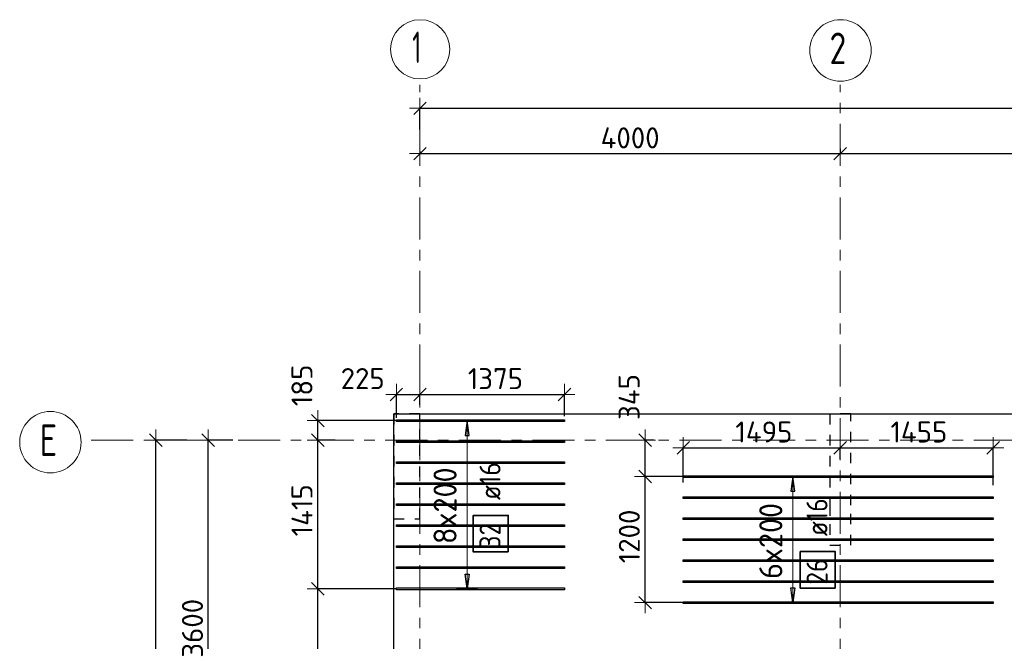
# Model space of a CAD drawing. Header units: metres. Extents: x -38 to 107, y -15 to 21.
# Tile 11 of 167: x -3.31 to 6.06, y 14.49 to 20.4. Entities that reach past the tile are written whole.
import ezdxf

# ---------------------------------------------------------------- set-up
doc = ezdxf.new("R2010")
doc.units = ezdxf.units.M
doc.header["$PDMODE"] = 65
for name, pattern in [('______11', [0.5, 0.4, -0.05, 0, -0.05]), ('______2', [0.0405, 0.03, -0.0105]), ('______5', [1.1, 0.8, -0.1, 0.1, -0.1])]:
    doc.linetypes.add(name, pattern=pattern)
for name, color, linetype, lineweight in [('XR$2$Осевая линия (1)', 7, '______5', 13), ('XR$2$Размерная линия (1)', 7, 'Continuous', 13), ('XR$4$Перекрытие (1)', 7, 'Continuous', 35), ('XR$4$Размерная линия (1)', 7, 'Continuous', 13)]:
    doc.layers.add(name, color=color, linetype=linetype, lineweight=lineweight)
doc.layers.add('XR$4$Арм.стержн.Доп. Арм верхн.зоны Х', color=7, linetype='Continuous', lineweight=35, true_color=0x8c8cff)
doc.layers.add('XR$6$Стена_ бетон несущ.', color=7, linetype='Continuous', lineweight=70, true_color=0xb4b496)
doc.styles.add('ISOCPEUR', font='txt')
doc.dimstyles.new('DIMSTYLE_2', dxfattribs={"dimtxt": 0.2, "dimasz": 0.2, "dimexe": 0, "dimexo": 0, "dimgap": 0.1, "dimtad": 2, "dimdec": 0, "dimlfac": 1000, "dimrnd": 5, "dimzin": 12, "dimdsep": 46, "dimtxsty": 'ISOCPEUR', "dimblk1": 'ALL_ML_STRICH', "dimblk2": 'ALL_ML_STRICH', "dimsah": 1, "dimcen": 0, "dimclrd": 7, "dimclre": 256, "dimclrt": 7, "dimadec": 0, "dimazin": 0, "dimtfac": 1, "dimtdec": 0, "dimtix": 1, "dimtmove": 2, "dimatfit": 3, "dimfxl": 0, "dimtzin": 0, "dimlwd": 0, "dimlwe": -3, "dimarcsym": 0})
doc.dimstyles.new('DIMSTYLE_3', dxfattribs={"dimtxt": 0.2, "dimasz": 0.2, "dimexe": 0, "dimexo": 0, "dimgap": 0.1, "dimtad": 2, "dimdec": 0, "dimlfac": 1000, "dimrnd": 5, "dimzin": 12, "dimdsep": 46, "dimtxsty": 'ISOCPEUR', "dimblk1": 'ALL_ML_STRICH', "dimblk2": 'ALL_ML_STRICH', "dimsah": 1, "dimcen": 0, "dimclrd": 7, "dimclre": 256, "dimclrt": 7, "dimadec": 0, "dimazin": 0, "dimtfac": 1, "dimtdec": 0, "dimtix": 1, "dimtmove": 2, "dimatfit": 3, "dimfxl": 0, "dimtzin": 0, "dimlwd": 0, "dimlwe": -3, "dimarcsym": 0})
doc.dimstyles.new('DIMSTYLE_33', dxfattribs={"dimtxt": 0.2, "dimasz": 0.2, "dimexe": 0, "dimexo": 0, "dimgap": 0.1, "dimtad": 2, "dimdec": 0, "dimlfac": 1000, "dimrnd": 5, "dimzin": 12, "dimdsep": 46, "dimtxsty": 'ISOCPEUR', "dimblk1": 'ALL_ML_STRICH', "dimblk2": 'ALL_ML_STRICH', "dimsah": 1, "dimcen": 0, "dimclrd": 7, "dimclre": 256, "dimclrt": 7, "dimadec": 0, "dimazin": 0, "dimtfac": 1, "dimtdec": 0, "dimtix": 1, "dimtmove": 2, "dimatfit": 3, "dimfxl": 0, "dimtvp": 1.2, "dimtzin": 0, "dimlwd": 0, "dimlwe": -3, "dimarcsym": 0})

# ---------------------------------------------------------------- blocks, each defined once
blk = doc.blocks.new('ALL_ML_STRICH')
at = {"color": 0, "linetype": 'ByBlock', "lineweight": -2}
for p, q in [((0, -0.5), (0, 0.5)), ((-1, 0), (0.5, 0)), ((-0.3, -0.3), (0.3, 0.3))]:
    blk.add_line(p, q, dxfattribs=at)
blk = doc.blocks.new('*D5')
at = {"layer": 'DEFPOINTS', "color": 7, "linetype": 'Continuous', "lineweight": 13, "transparency": 33554687}
for p in [(-1.6986, 16.4), (-2.2938, 0), (-2.0153, 0)]:
    blk.add_point(p, dxfattribs=at)
at = {"layer": 'XR$2$Размерная линия (1)', "color": 9, "linetype": 'Continuous', "lineweight": -2, "true_color": 0xc7c7c7, "transparency": 33554687}
for p, q in [((-1.7186, 16.4), (-2.0153, 16.4)), ((-2.2738, 0), (-2.0153, 0))]:
    blk.add_line(p, q, dxfattribs=at)
at = {"layer": 'XR$2$Размерная линия (1)', "color": 7, "linetype": 'Continuous', "lineweight": -2, "transparency": 33554687}
blk.add_line((-2.0153, 0), (-2.0153, 16.4), dxfattribs=at)
at = {"layer": 'XR$2$Размерная линия (1)', "color": 7, "linetype": 'Continuous', "lineweight": 13, "transparency": 33554687, "xscale": 0.2, "yscale": 0.2, "zscale": 0.2}
for p, rotation in [((-2.0153, 16.4), 90), ((-2.0153, 0), 270)]:
    blk.add_blockref('ALL_ML_STRICH', p, dxfattribs=dict(at, rotation=rotation))
at = {"layer": 'XR$2$Размерная линия (1)', "color": 7, "linetype": 'Continuous', "lineweight": 13, "transparency": 33554687, "insert": (-2.1653, 8.22), "char_height": 0.2, "width": 1, "attachment_point": 5, "rotation": 90, "style": 'ISOCPEUR'}
blk.add_mtext('\\A1;{16400}', dxfattribs=at)
blk = doc.blocks.new('*D10')
at = {"layer": 'DEFPOINTS', "color": 7, "linetype": 'Continuous', "lineweight": 13, "transparency": 33554687}
for p in [(-1.2605, 16.4), (-1.5153, 12.8), (-1.3472, 12.8)]:
    blk.add_point(p, dxfattribs=at)
at = {"layer": 'XR$2$Размерная линия (1)', "color": 9, "linetype": 'Continuous', "lineweight": -2, "true_color": 0xc7c7c7, "transparency": 33554687}
for p, q in [((-1.2805, 16.4), (-1.5153, 16.4)), ((-1.3672, 12.8), (-1.5153, 12.8))]:
    blk.add_line(p, q, dxfattribs=at)
at = {"layer": 'XR$2$Размерная линия (1)', "color": 7, "linetype": 'Continuous', "lineweight": -2, "transparency": 33554687}
blk.add_line((-1.5153, 12.8), (-1.5153, 16.4), dxfattribs=at)
at = {"layer": 'XR$2$Размерная линия (1)', "color": 7, "linetype": 'Continuous', "lineweight": 13, "transparency": 33554687, "xscale": 0.2, "yscale": 0.2, "zscale": 0.2}
for p, rotation in [((-1.5153, 16.4), 90), ((-1.5153, 12.8), 270)]:
    blk.add_blockref('ALL_ML_STRICH', p, dxfattribs=dict(at, rotation=rotation))
at = {"layer": 'XR$2$Размерная линия (1)', "color": 7, "linetype": 'Continuous', "lineweight": 13, "transparency": 33554687, "insert": (-1.6653, 14.61), "char_height": 0.2, "width": 0.8, "attachment_point": 5, "rotation": 90, "style": 'ISOCPEUR'}
blk.add_mtext('\\A1;{3600}', dxfattribs=at)
blk = doc.blocks.new('*D11')
at = {"layer": 'DEFPOINTS', "color": 7, "linetype": 'Continuous', "lineweight": 13, "transparency": 33554687}
for p in [(0.5, 19.5574), (0.5, 19.3768), (61.6, 17.1197)]:
    blk.add_point(p, dxfattribs=at)
at = {"layer": 'XR$2$Размерная линия (1)', "color": 9, "linetype": 'Continuous', "lineweight": -2, "true_color": 0xc7c7c7, "transparency": 33554687}
for p, q in [((0.5, 19.3568), (0.5, 19.5574)), ((61.6, 17.1397), (61.6, 19.5574))]:
    blk.add_line(p, q, dxfattribs=at)
at = {"layer": 'XR$2$Размерная линия (1)', "color": 7, "linetype": 'Continuous', "lineweight": -2, "transparency": 33554687}
blk.add_line((0.5, 19.5574), (61.6, 19.5574), dxfattribs=at)
at = {"layer": 'XR$2$Размерная линия (1)', "color": 7, "linetype": 'Continuous', "lineweight": 13, "transparency": 33554687, "xscale": 0.2, "yscale": 0.2, "zscale": 0.2, "rotation": 180}
blk.add_blockref('ALL_ML_STRICH', (0.5, 19.5574), dxfattribs=at)
at = {"layer": 'XR$2$Размерная линия (1)', "color": 7, "linetype": 'Continuous', "lineweight": 13, "transparency": 33554687, "xscale": 0.2, "yscale": 0.2, "zscale": 0.2}
blk.add_blockref('ALL_ML_STRICH', (61.6, 19.5574), dxfattribs=at)
at = {"layer": 'XR$2$Размерная линия (1)', "color": 7, "linetype": 'Continuous', "lineweight": 13, "transparency": 33554687, "insert": (31.1, 19.7074), "char_height": 0.2, "width": 1, "attachment_point": 5, "style": 'ISOCPEUR'}
blk.add_mtext('\\A1;{61100}', dxfattribs=at)
blk = doc.blocks.new('*D26')
at = {"layer": 'DEFPOINTS', "color": 7, "linetype": 'Continuous', "lineweight": 13, "transparency": 33554687}
for p in [(0.5, 19.1695), (0.5, 19.1261), (4.5, 19.1912)]:
    blk.add_point(p, dxfattribs=at)
at = {"layer": 'XR$2$Размерная линия (1)', "color": 9, "linetype": 'Continuous', "lineweight": -2, "true_color": 0xc7c7c7, "transparency": 33554687}
for p, q in [((0.5, 19.1495), (0.5, 19.1261)), ((4.5, 19.1712), (4.5, 19.1261))]:
    blk.add_line(p, q, dxfattribs=at)
at = {"layer": 'XR$2$Размерная линия (1)', "color": 7, "linetype": 'Continuous', "lineweight": -2, "transparency": 33554687}
blk.add_line((0.5, 19.1261), (4.5, 19.1261), dxfattribs=at)
at = {"layer": 'XR$2$Размерная линия (1)', "color": 7, "linetype": 'Continuous', "lineweight": 13, "transparency": 33554687, "xscale": 0.2, "yscale": 0.2, "zscale": 0.2, "rotation": 180}
blk.add_blockref('ALL_ML_STRICH', (0.5, 19.1261), dxfattribs=at)
at = {"layer": 'XR$2$Размерная линия (1)', "color": 7, "linetype": 'Continuous', "lineweight": 13, "transparency": 33554687, "xscale": 0.2, "yscale": 0.2, "zscale": 0.2}
blk.add_blockref('ALL_ML_STRICH', (4.5, 19.1261), dxfattribs=at)
at = {"layer": 'XR$2$Размерная линия (1)', "color": 7, "linetype": 'Continuous', "lineweight": 13, "transparency": 33554687, "insert": (2.5, 19.2761), "char_height": 0.2, "width": 0.8, "attachment_point": 5, "style": 'ISOCPEUR'}
blk.add_mtext('\\A1;{4000}', dxfattribs=at)
blk = doc.blocks.new('*D27')
at = {"layer": 'DEFPOINTS', "color": 7, "linetype": 'Continuous', "lineweight": 13, "transparency": 33554687}
for p in [(4.5, 19.1912), (4.5, 19.1261), (9.15, 19.1262)]:
    blk.add_point(p, dxfattribs=at)
at = {"layer": 'XR$2$Размерная линия (1)', "color": 9, "linetype": 'Continuous', "lineweight": -2, "true_color": 0xc7c7c7, "transparency": 33554687}
for p, q in [((4.5, 19.1712), (4.5, 19.1261)), ((9.15, 19.1261), (9.15, 19.1261))]:
    blk.add_line(p, q, dxfattribs=at)
at = {"layer": 'XR$2$Размерная линия (1)', "color": 7, "linetype": 'Continuous', "lineweight": -2, "transparency": 33554687}
blk.add_line((4.5, 19.1261), (9.15, 19.1261), dxfattribs=at)
at = {"layer": 'XR$2$Размерная линия (1)', "color": 7, "linetype": 'Continuous', "lineweight": 13, "transparency": 33554687, "xscale": 0.2, "yscale": 0.2, "zscale": 0.2, "rotation": 180}
blk.add_blockref('ALL_ML_STRICH', (4.5, 19.1261), dxfattribs=at)
at = {"layer": 'XR$2$Размерная линия (1)', "color": 7, "linetype": 'Continuous', "lineweight": 13, "transparency": 33554687, "xscale": 0.2, "yscale": 0.2, "zscale": 0.2}
blk.add_blockref('ALL_ML_STRICH', (9.15, 19.1261), dxfattribs=at)
at = {"layer": 'XR$2$Размерная линия (1)', "color": 7, "linetype": 'Continuous', "lineweight": 13, "transparency": 33554687, "insert": (6.825, 19.2761), "char_height": 0.2, "width": 0.8, "attachment_point": 5, "style": 'ISOCPEUR'}
blk.add_mtext('\\A1;{4650}', dxfattribs=at)
blk = doc.blocks.new('*D358')
at = {"layer": 'DEFPOINTS', "color": 7, "linetype": 'Continuous', "lineweight": 13, "transparency": 33554687}
for p in [(3.1413, 16.054), (2.6425, 14.854), (3.0737, 14.854)]:
    blk.add_point(p, dxfattribs=at)
at = {"layer": 'XR$4$Размерная линия (1)', "color": 9, "linetype": 'Continuous', "lineweight": -2, "true_color": 0xc7c7c7, "transparency": 33554687}
for p, q in [((3.1213, 16.054), (2.6425, 16.054)), ((3.0537, 14.854), (2.6425, 14.854))]:
    blk.add_line(p, q, dxfattribs=at)
at = {"layer": 'XR$4$Размерная линия (1)', "color": 7, "linetype": 'Continuous', "lineweight": -2, "transparency": 33554687}
blk.add_line((2.6425, 14.854), (2.6425, 16.054), dxfattribs=at)
at = {"layer": 'XR$4$Размерная линия (1)', "color": 7, "linetype": 'Continuous', "lineweight": 13, "transparency": 33554687, "xscale": 0.2, "yscale": 0.2, "zscale": 0.2}
for p, rotation in [((2.6425, 16.054), 90), ((2.6425, 14.854), 270)]:
    blk.add_blockref('ALL_ML_STRICH', p, dxfattribs=dict(at, rotation=rotation))
at = {"layer": 'XR$4$Размерная линия (1)', "color": 7, "linetype": 'Continuous', "lineweight": 13, "transparency": 33554687, "insert": (2.4925, 15.484), "char_height": 0.2, "width": 0.8, "attachment_point": 5, "rotation": 90, "style": 'ISOCPEUR'}
blk.add_mtext('\\A1;{1200}', dxfattribs=at)
blk = doc.blocks.new('*D359')
at = {"layer": 'DEFPOINTS', "color": 7, "linetype": 'Continuous', "lineweight": 13, "transparency": 33554687}
for p in [(2.7449, 16.4), (2.6425, 16.054), (3.1413, 16.054)]:
    blk.add_point(p, dxfattribs=at)
at = {"layer": 'XR$4$Размерная линия (1)', "color": 9, "linetype": 'Continuous', "lineweight": -2, "true_color": 0xc7c7c7, "transparency": 33554687}
for p, q in [((2.7249, 16.4), (2.6425, 16.4)), ((3.1213, 16.054), (2.6425, 16.054))]:
    blk.add_line(p, q, dxfattribs=at)
at = {"layer": 'XR$4$Размерная линия (1)', "color": 7, "linetype": 'Continuous', "lineweight": -2, "transparency": 33554687}
blk.add_line((2.6425, 16.054), (2.6425, 16.4), dxfattribs=at)
at = {"layer": 'XR$4$Размерная линия (1)', "color": 7, "linetype": 'Continuous', "lineweight": 13, "transparency": 33554687, "xscale": 0.2, "yscale": 0.2, "zscale": 0.2}
for p, rotation in [((2.6425, 16.4), 90), ((2.6425, 16.054), 270)]:
    blk.add_blockref('ALL_ML_STRICH', p, dxfattribs=dict(at, rotation=rotation))
at = {"layer": 'XR$4$Размерная линия (1)', "color": 7, "linetype": 'Continuous', "lineweight": 13, "transparency": 33554687, "insert": (2.4902, 16.8106), "char_height": 0.2, "width": 0.6, "attachment_point": 5, "rotation": 90, "style": 'ISOCPEUR'}
blk.add_mtext('\\A1;{345}', dxfattribs=at)
blk = doc.blocks.new('*D360')
at = {"layer": 'DEFPOINTS', "color": 7, "linetype": 'Continuous', "lineweight": 13, "transparency": 33554687}
for p in [(3.0064, 16.3278), (4.5, 16.1982), (3.0064, 15.9781)]:
    blk.add_point(p, dxfattribs=at)
at = {"layer": 'XR$4$Размерная линия (1)', "color": 9, "linetype": 'Continuous', "lineweight": -2, "true_color": 0xc7c7c7, "transparency": 33554687}
for p, q in [((3.0064, 15.9981), (3.0064, 16.3278)), ((4.5, 16.2182), (4.5, 16.3278))]:
    blk.add_line(p, q, dxfattribs=at)
at = {"layer": 'XR$4$Размерная линия (1)', "color": 7, "linetype": 'Continuous', "lineweight": -2, "transparency": 33554687}
blk.add_line((3.0064, 16.3278), (4.5, 16.3278), dxfattribs=at)
at = {"layer": 'XR$4$Размерная линия (1)', "color": 7, "linetype": 'Continuous', "lineweight": 13, "transparency": 33554687, "xscale": 0.2, "yscale": 0.2, "zscale": 0.2, "rotation": 180}
blk.add_blockref('ALL_ML_STRICH', (3.0064, 16.3278), dxfattribs=at)
at = {"layer": 'XR$4$Размерная линия (1)', "color": 7, "linetype": 'Continuous', "lineweight": 13, "transparency": 33554687, "xscale": 0.2, "yscale": 0.2, "zscale": 0.2}
blk.add_blockref('ALL_ML_STRICH', (4.5, 16.3278), dxfattribs=at)
at = {"layer": 'XR$4$Размерная линия (1)', "color": 7, "linetype": 'Continuous', "lineweight": 13, "transparency": 33554687, "insert": (3.7732, 16.4778), "char_height": 0.2, "width": 0.8, "attachment_point": 5, "style": 'ISOCPEUR'}
blk.add_mtext('\\A1;{1495}', dxfattribs=at)
blk = doc.blocks.new('*D361')
at = {"layer": 'DEFPOINTS', "color": 7, "linetype": 'Continuous', "lineweight": 13, "transparency": 33554687}
for p in [(4.5, 16.3278), (4.5, 16.1982), (5.9564, 15.953)]:
    blk.add_point(p, dxfattribs=at)
at = {"layer": 'XR$4$Размерная линия (1)', "color": 9, "linetype": 'Continuous', "lineweight": -2, "true_color": 0xc7c7c7, "transparency": 33554687}
for p, q in [((4.5, 16.2182), (4.5, 16.3278)), ((5.9564, 15.973), (5.9564, 16.3278))]:
    blk.add_line(p, q, dxfattribs=at)
at = {"layer": 'XR$4$Размерная линия (1)', "color": 7, "linetype": 'Continuous', "lineweight": -2, "transparency": 33554687}
blk.add_line((4.5, 16.3278), (5.9564, 16.3278), dxfattribs=at)
at = {"layer": 'XR$4$Размерная линия (1)', "color": 7, "linetype": 'Continuous', "lineweight": 13, "transparency": 33554687, "xscale": 0.2, "yscale": 0.2, "zscale": 0.2, "rotation": 180}
blk.add_blockref('ALL_ML_STRICH', (4.5, 16.3278), dxfattribs=at)
at = {"layer": 'XR$4$Размерная линия (1)', "color": 7, "linetype": 'Continuous', "lineweight": 13, "transparency": 33554687, "xscale": 0.2, "yscale": 0.2, "zscale": 0.2}
blk.add_blockref('ALL_ML_STRICH', (5.9564, 16.3278), dxfattribs=at)
at = {"layer": 'XR$4$Размерная линия (1)', "color": 7, "linetype": 'Continuous', "lineweight": 13, "transparency": 33554687, "insert": (5.2482, 16.4778), "char_height": 0.2, "width": 0.8, "attachment_point": 5, "style": 'ISOCPEUR'}
blk.add_mtext('\\A1;{1455}', dxfattribs=at)
blk = doc.blocks.new('*D423')
at = {"layer": 'DEFPOINTS', "color": 7, "linetype": 'Continuous', "lineweight": 13, "transparency": 33554687}
for p in [(0.275, 16.8353), (0.5, 16.7159), (0.275, 16.5932)]:
    blk.add_point(p, dxfattribs=at)
at = {"layer": 'XR$4$Размерная линия (1)', "color": 9, "linetype": 'Continuous', "lineweight": -2, "true_color": 0xc7c7c7, "transparency": 33554687}
for p, q in [((0.275, 16.6132), (0.275, 16.8353)), ((0.5, 16.7359), (0.5, 16.8353))]:
    blk.add_line(p, q, dxfattribs=at)
at = {"layer": 'XR$4$Размерная линия (1)', "color": 7, "linetype": 'Continuous', "lineweight": -2, "transparency": 33554687}
blk.add_line((0.275, 16.8353), (0.5, 16.8353), dxfattribs=at)
at = {"layer": 'XR$4$Размерная линия (1)', "color": 7, "linetype": 'Continuous', "lineweight": 13, "transparency": 33554687, "xscale": 0.2, "yscale": 0.2, "zscale": 0.2, "rotation": 180}
blk.add_blockref('ALL_ML_STRICH', (0.275, 16.8353), dxfattribs=at)
at = {"layer": 'XR$4$Размерная линия (1)', "color": 7, "linetype": 'Continuous', "lineweight": 13, "transparency": 33554687, "xscale": 0.2, "yscale": 0.2, "zscale": 0.2}
blk.add_blockref('ALL_ML_STRICH', (0.5, 16.8353), dxfattribs=at)
at = {"layer": 'XR$4$Размерная линия (1)', "color": 7, "linetype": 'Continuous', "lineweight": 13, "transparency": 33554687, "insert": (-0.0454, 16.9859), "char_height": 0.2, "width": 0.6, "attachment_point": 5, "style": 'ISOCPEUR'}
blk.add_mtext('\\A1;{225}', dxfattribs=at)
blk = doc.blocks.new('*D424')
at = {"layer": 'DEFPOINTS', "color": 7, "linetype": 'Continuous', "lineweight": 13, "transparency": 33554687}
for p in [(0.5, 16.8353), (0.5, 16.7159), (1.875, 16.6092)]:
    blk.add_point(p, dxfattribs=at)
at = {"layer": 'XR$4$Размерная линия (1)', "color": 9, "linetype": 'Continuous', "lineweight": -2, "true_color": 0xc7c7c7, "transparency": 33554687}
for p, q in [((0.5, 16.7359), (0.5, 16.8353)), ((1.875, 16.6292), (1.875, 16.8353))]:
    blk.add_line(p, q, dxfattribs=at)
at = {"layer": 'XR$4$Размерная линия (1)', "color": 7, "linetype": 'Continuous', "lineweight": -2, "transparency": 33554687}
blk.add_line((0.5, 16.8353), (1.875, 16.8353), dxfattribs=at)
at = {"layer": 'XR$4$Размерная линия (1)', "color": 7, "linetype": 'Continuous', "lineweight": 13, "transparency": 33554687, "xscale": 0.2, "yscale": 0.2, "zscale": 0.2, "rotation": 180}
blk.add_blockref('ALL_ML_STRICH', (0.5, 16.8353), dxfattribs=at)
at = {"layer": 'XR$4$Размерная линия (1)', "color": 7, "linetype": 'Continuous', "lineweight": 13, "transparency": 33554687, "xscale": 0.2, "yscale": 0.2, "zscale": 0.2}
blk.add_blockref('ALL_ML_STRICH', (1.875, 16.8353), dxfattribs=at)
at = {"layer": 'XR$4$Размерная линия (1)', "color": 7, "linetype": 'Continuous', "lineweight": 13, "transparency": 33554687, "insert": (1.2175, 16.9853), "char_height": 0.2, "width": 0.8, "attachment_point": 5, "style": 'ISOCPEUR'}
blk.add_mtext('\\A1;{1375}', dxfattribs=at)
blk = doc.blocks.new('*D582')
at = {"layer": 'DEFPOINTS', "color": 7, "linetype": 'Continuous', "lineweight": 13, "transparency": 33554687}
for p in [(0.2935, 14.9856), (-0.4731, 12.8), (-0.4218, 12.8)]:
    blk.add_point(p, dxfattribs=at)
at = {"layer": 'XR$4$Размерная линия (1)', "color": 9, "linetype": 'Continuous', "lineweight": -2, "true_color": 0xc7c7c7, "transparency": 33554687}
for p, q in [((0.2735, 14.9856), (-0.4731, 14.9856)), ((-0.4418, 12.8), (-0.4731, 12.8))]:
    blk.add_line(p, q, dxfattribs=at)
at = {"layer": 'XR$4$Размерная линия (1)', "color": 7, "linetype": 'Continuous', "lineweight": -2, "transparency": 33554687}
blk.add_line((-0.4731, 12.8), (-0.4731, 14.9856), dxfattribs=at)
at = {"layer": 'XR$4$Размерная линия (1)', "color": 7, "linetype": 'Continuous', "lineweight": 13, "transparency": 33554687, "xscale": 0.2, "yscale": 0.2, "zscale": 0.2}
for p, rotation in [((-0.4731, 14.9856), 90), ((-0.4731, 12.8), 270)]:
    blk.add_blockref('ALL_ML_STRICH', p, dxfattribs=dict(at, rotation=rotation))
at = {"layer": 'XR$4$Размерная линия (1)', "color": 7, "linetype": 'Continuous', "lineweight": 13, "transparency": 33554687, "insert": (-0.6231, 13.9228), "char_height": 0.2, "width": 0.8, "attachment_point": 5, "rotation": 90, "style": 'ISOCPEUR'}
blk.add_mtext('\\A1;{2185}', dxfattribs=at)
blk = doc.blocks.new('*D583')
at = {"layer": 'DEFPOINTS', "color": 7, "linetype": 'Continuous', "lineweight": 13, "transparency": 33554687}
for p in [(-0.2871, 16.4), (-0.4731, 14.9856), (0.2935, 14.9856)]:
    blk.add_point(p, dxfattribs=at)
at = {"layer": 'XR$4$Размерная линия (1)', "color": 9, "linetype": 'Continuous', "lineweight": -2, "true_color": 0xc7c7c7, "transparency": 33554687}
for p, q in [((-0.3071, 16.4), (-0.4731, 16.4)), ((0.2735, 14.9856), (-0.4731, 14.9856))]:
    blk.add_line(p, q, dxfattribs=at)
at = {"layer": 'XR$4$Размерная линия (1)', "color": 7, "linetype": 'Continuous', "lineweight": -2, "transparency": 33554687}
blk.add_line((-0.4731, 14.9856), (-0.4731, 16.4), dxfattribs=at)
at = {"layer": 'XR$4$Размерная линия (1)', "color": 7, "linetype": 'Continuous', "lineweight": 13, "transparency": 33554687, "xscale": 0.2, "yscale": 0.2, "zscale": 0.2}
for p, rotation in [((-0.4731, 16.4), 90), ((-0.4731, 14.9856), 270)]:
    blk.add_blockref('ALL_ML_STRICH', p, dxfattribs=dict(at, rotation=rotation))
at = {"layer": 'XR$4$Размерная линия (1)', "color": 7, "linetype": 'Continuous', "lineweight": 13, "transparency": 33554687, "insert": (-0.6231, 15.7328), "char_height": 0.2, "width": 0.8, "attachment_point": 5, "rotation": 90, "style": 'ISOCPEUR'}
blk.add_mtext('\\A1;{1415}', dxfattribs=at)
blk = doc.blocks.new('*D584')
at = {"layer": 'DEFPOINTS', "color": 7, "linetype": 'Continuous', "lineweight": 13, "transparency": 33554687}
for p in [(0.3078, 16.5856), (-0.4731, 16.4), (-0.2871, 16.4)]:
    blk.add_point(p, dxfattribs=at)
at = {"layer": 'XR$4$Размерная линия (1)', "color": 9, "linetype": 'Continuous', "lineweight": -2, "true_color": 0xc7c7c7, "transparency": 33554687}
for p, q in [((0.2878, 16.5856), (-0.4731, 16.5856)), ((-0.3071, 16.4), (-0.4731, 16.4))]:
    blk.add_line(p, q, dxfattribs=at)
at = {"layer": 'XR$4$Размерная линия (1)', "color": 7, "linetype": 'Continuous', "lineweight": -2, "transparency": 33554687}
blk.add_line((-0.4731, 16.4), (-0.4731, 16.5856), dxfattribs=at)
at = {"layer": 'XR$4$Размерная линия (1)', "color": 7, "linetype": 'Continuous', "lineweight": 13, "transparency": 33554687, "xscale": 0.2, "yscale": 0.2, "zscale": 0.2}
for p, rotation in [((-0.4731, 16.5856), 90), ((-0.4731, 16.4), 270)]:
    blk.add_blockref('ALL_ML_STRICH', p, dxfattribs=dict(at, rotation=rotation))
at = {"layer": 'XR$4$Размерная линия (1)', "color": 7, "linetype": 'Continuous', "lineweight": 13, "transparency": 33554687, "insert": (-0.6234, 16.9212), "char_height": 0.2, "width": 0.6, "attachment_point": 5, "rotation": 90, "style": 'ISOCPEUR'}
blk.add_mtext('\\A1;{185}', dxfattribs=at)

msp = doc.modelspace()

# ---------------------------------------------------------------- linework, layer by layer
at = {"layer": 'XR$2$Осевая линия (1)', "color": 253, "linetype": '______11', "lineweight": 13, "true_color": 0xa0a0a0, "transparency": 33554687}
for p, q in [((0.5, -3.39), (0.5, 19.78)), ((4.5, -3.39), (4.5, 19.78)), ((-2.63, 16.4), (62.6, 16.4))]:
    msp.add_line(p, q, dxfattribs=at)
at = {"layer": 'XR$2$Осевая линия (1)', "color": 7, "linetype": 'Continuous', "lineweight": 13, "transparency": 33554687}
for centre, radius in [((0.5019, 20.1186), 0.2819), ((4.5024, 20.1081), 0.2924), ((-3.0176, 16.3805), 0.2924)]:
    msp.add_circle(centre, radius, dxfattribs=at)
at = {"layer": 'XR$4$Арм.стержн.Доп. Арм верхн.зоны Х', "color": 253, "linetype": 'Continuous', "lineweight": -3, "true_color": 0xa0a0a0, "transparency": 33554687}
for p, q in [((0.9486, 16.5856), (0.8486, 16.5856)), ((0.9486, 16.5856), (1.0486, 16.5856)), ((4.049, 16.054), (3.949, 16.054)), ((4.049, 16.054), (4.149, 16.054)), ((0.9486, 14.9856), (0.8486, 14.9856)), ((0.9486, 14.9856), (1.0486, 14.9856)), ((4.049, 14.854), (3.949, 14.854)), ((4.049, 14.854), (4.149, 14.854))]:
    msp.add_line(p, q, dxfattribs=at)
at = {"layer": 'XR$4$Арм.стержн.Доп. Арм верхн.зоны Х', "color": 7, "linetype": 'Continuous', "lineweight": 25, "transparency": 33554687}
for p, q in [((0.9486, 16.5856), (0.9286, 16.4456)), ((0.9686, 16.4456), (0.9486, 16.5856)), ((0.9286, 16.4456), (0.9686, 16.4456)), ((4.049, 16.054), (4.029, 15.914)), ((4.069, 15.914), (4.049, 16.054)), ((4.029, 15.914), (4.069, 15.914)), ((0.9486, 14.9856), (0.9286, 15.1256)), ((0.9286, 15.1256), (0.9686, 15.1256)), ((0.9686, 15.1256), (0.9486, 14.9856)), ((4.049, 14.854), (4.029, 14.994)), ((4.029, 14.994), (4.069, 14.994)), ((4.069, 14.994), (4.049, 14.854))]:
    msp.add_line(p, q, dxfattribs=at)
at = {"layer": 'XR$4$Арм.стержн.Доп. Арм верхн.зоны Х', "color": 7, "linetype": 'Continuous', "lineweight": 13, "transparency": 33554687}
for p, q in [((0.9486, 16.5856), (0.9486, 16.5856)), ((0.9486, 14.9856), (0.9486, 16.5856)), ((4.049, 16.054), (4.049, 16.054)), ((4.049, 14.854), (4.049, 16.054)), ((0.9486, 14.9856), (0.9486, 14.9856)), ((4.049, 14.854), (4.049, 14.854))]:
    msp.add_line(p, q, dxfattribs=at)
at = {"layer": 'XR$4$Арм.стержн.Доп. Арм верхн.зоны Х', "color": 7, "linetype": 'Continuous', "lineweight": 25, "transparency": 33554687}
for points in [[(0.275, 16.5936), (1.875, 16.5936), (1.875, 16.5776), (0.275, 16.5776), (0.275, 16.5936)], [(0.275, 16.3936), (1.875, 16.3936), (1.875, 16.3776), (0.275, 16.3776), (0.275, 16.3936)], [(0.275, 16.1936), (1.875, 16.1936), (1.875, 16.1776), (0.275, 16.1776), (0.275, 16.1936)], [(5.9564, 16.046), (3.0064, 16.046), (3.0064, 16.062), (5.9564, 16.062), (5.9564, 16.046)], [(0.275, 15.9936), (1.875, 15.9936), (1.875, 15.9776), (0.275, 15.9776), (0.275, 15.9936)], [(5.9564, 15.846), (3.0064, 15.846), (3.0064, 15.862), (5.9564, 15.862), (5.9564, 15.846)], [(0.275, 15.7936), (1.875, 15.7936), (1.875, 15.7776), (0.275, 15.7776), (0.275, 15.7936)], [(5.9564, 15.646), (3.0064, 15.646), (3.0064, 15.662), (5.9564, 15.662), (5.9564, 15.646)], [(0.275, 15.5936), (1.875, 15.5936), (1.875, 15.5776), (0.275, 15.5776), (0.275, 15.5936)], [(0.275, 15.3936), (1.875, 15.3936), (1.875, 15.3776), (0.275, 15.3776), (0.275, 15.3936)], [(5.9564, 15.446), (3.0064, 15.446), (3.0064, 15.462), (5.9564, 15.462), (5.9564, 15.446)], [(0.275, 15.1936), (1.875, 15.1936), (1.875, 15.1776), (0.275, 15.1776), (0.275, 15.1936)], [(5.9564, 15.246), (3.0064, 15.246), (3.0064, 15.262), (5.9564, 15.262), (5.9564, 15.246)], [(5.9564, 15.046), (3.0064, 15.046), (3.0064, 15.062), (5.9564, 15.062), (5.9564, 15.046)], [(0.275, 14.9936), (1.875, 14.9936), (1.875, 14.9776), (0.275, 14.9776), (0.275, 14.9936)], [(5.9564, 14.846), (3.0064, 14.846), (3.0064, 14.862), (5.9564, 14.862), (5.9564, 14.846)]]:
    msp.add_lwpolyline(points, dxfattribs=at)
at = {"layer": 'XR$4$Арм.стержн.Доп. Арм верхн.зоны Х', "color": 7, "linetype": 'Continuous', "lineweight": 35, "transparency": 33554687}
for points in [[(1.3398, 15.3373), (1.3398, 15.6839), (1.0065, 15.6839), (1.0065, 15.3373), (1.3398, 15.3373)], [(4.4523, 14.9931), (4.4523, 15.3398), (4.119, 15.3398), (4.119, 14.9931), (4.4523, 14.9931)]]:
    msp.add_lwpolyline(points, dxfattribs=at)
at = {"layer": 'XR$4$Перекрытие (1)', "color": 7, "linetype": 'Continuous', "lineweight": 25, "transparency": 33554687}
for p, q in [((0.25, 12.5002), (0.25, 16.6502)), ((0.25, 16.6502), (7.4996, 16.6502))]:
    msp.add_line(p, q, dxfattribs=at)
at = {"layer": 'XR$6$Стена_ бетон несущ.', "color": 253, "linetype": '______2', "lineweight": -3, "true_color": 0xa0a0a0, "transparency": 33554687}
for p, q in [((0.5, 16.65), (0.25, 16.65)), ((0.25, 16.65), (0.25, 15.65)), ((0.5, 16.4), (0.5, 16.65)), ((4.4, 16.65), (4.4, 15.86)), ((4.6, 16.65), (4.4, 16.65)), ((4.6, 15.78), (4.6, 16.65)), ((0.5, 15.65), (0.5, 16.4)), ((4.4, 15.86), (4.4, 15.84)), ((4.4, 15.84), (4.4, 15.78)), ((4.4, 15.78), (4.4, 15.6)), ((4.6, 15.6), (4.6, 15.78)), ((0.25, 15.65), (0.5, 15.65)), ((4.4, 15.6), (4.4, 15.4)), ((4.6, 15.4), (4.6, 15.6)), ((4.4, 15.4), (4.6, 15.4))]:
    msp.add_line(p, q, dxfattribs=at)

# ---------------------------------------------------------------- texts
at = {"layer": 'XR$2$Осевая линия (1)', "color": 7, "linetype": 'Continuous', "lineweight": 13, "transparency": 33554687, "char_height": 0.3, "attachment_point": 7, "style": 'ISOCPEUR'}
for s, insert, width in [('\\W0.56;1', (0.4269, 19.9881), 0.233333), ('\\W0.78;2', (4.3974, 19.9776), 0.326407), ('\\W0.78;Е', (-3.1226, 16.25), 0.326407)]:
    msp.add_mtext(s, dxfattribs=dict(at, insert=insert, width=width))
at = {"layer": 'XR$4$Арм.стержн.Доп. Арм верхн.зоны Х', "color": 7, "linetype": 'Continuous', "lineweight": 13, "transparency": 33554687, "char_height": 0.22, "width": 0.873359, "attachment_point": 7, "rotation": 90, "style": 'ISOCPEUR'}
for s, insert in [('\\W0.95;8x200', (0.8486, 15.4116)), ('\\W0.95;6x200', (3.949, 15.08))]:
    msp.add_mtext(s, dxfattribs=dict(at, insert=insert))
at = {"layer": 'XR$4$Арм.стержн.Доп. Арм верхн.зоны Х', "color": 7, "linetype": 'Continuous', "lineweight": 25, "transparency": 33554687, "char_height": 0.2, "attachment_point": 7, "rotation": 90, "style": 'ISOCPEUR'}
for s, insert, width in [('\\W0.89; ø16 ', (1.2665, 15.7173), 0.749105), ('\\W0.89; ø16 ', (4.379, 15.3731), 0.749105), ('\\W0.87;32', (1.2665, 15.3706), 0.367208), ('\\W0.87;26', (4.379, 15.0264), 0.367208)]:
    msp.add_mtext(s, dxfattribs=dict(at, insert=insert, width=width))

# ---------------------------------------------------------------- dimensions: what is measured, and where the dimension line sits
at = {"layer": 'XR$2$Размерная линия (1)', "color": 7, "linetype": 'Continuous', "lineweight": 13, "transparency": 33554687}
for base, p1, p2, picture, middle in [((61.6, 19.5574), (0.5, 19.3568), (61.6, 17.1397), '*D11', (31.1, 19.7074)), ((4.5, 19.1261), (0.5, 19.1495), (4.5, 19.1712), '*D26', (2.5, 19.2761)), ((9.15, 19.1261), (4.5, 19.1712), (9.15, 19.1261), '*D27', (6.825, 19.2761))]:
    dim = msp.add_linear_dim(base=base, p1=p1, p2=p2, dimstyle='DIMSTYLE_3', override={"dimpost": '<>', "dimclrd": 7, "dimclre": 9, "dimclrt": 7, "dimlwd": 0, "dimlwe": 65533}, dxfattribs=at)
    dim.commit()
    dim.dimension.update_dxf_attribs({"geometry": picture, "text_midpoint": middle, "dimtype": 160})
for base, p1, p2, dimstyle, picture, middle in [((-2.0153, 16.4), (-2.2738, 0), (-1.7186, 16.4), 'DIMSTYLE_2', '*D5', (-2.1653, 8.22)), ((-1.5153, 16.4), (-1.3672, 12.8), (-1.2805, 16.4), 'DIMSTYLE_3', '*D10', (-1.6653, 14.61))]:
    dim = msp.add_linear_dim(base=base, p1=p1, p2=p2, angle=90, dimstyle=dimstyle, override={"dimpost": '<>', "dimclrd": 7, "dimclre": 9, "dimclrt": 7, "dimlwd": 0, "dimlwe": 65533}, dxfattribs=at)
    dim.commit()
    dim.dimension.update_dxf_attribs({"geometry": picture, "text_midpoint": middle, "dimtype": 160})
at = {"layer": 'XR$4$Размерная линия (1)', "color": 7, "linetype": 'Continuous', "lineweight": 13, "transparency": 33554687}
for base, p1, p2, dimstyle, picture, middle in [((-0.4731, 16.5856), (-0.3071, 16.4), (0.2878, 16.5856), 'DIMSTYLE_33', '*D584', (-0.6234, 16.9212)), ((2.6425, 16.4), (3.1213, 16.054), (2.7249, 16.4), 'DIMSTYLE_33', '*D359', (2.4902, 16.8106)), ((-0.4731, 16.4), (0.2735, 14.9856), (-0.3071, 16.4), 'DIMSTYLE_3', '*D583', (-0.6231, 15.7328)), ((2.6425, 16.054), (3.0537, 14.854), (3.1213, 16.054), 'DIMSTYLE_3', '*D358', (2.4925, 15.484)), ((-0.4731, 14.9856), (-0.4418, 12.8), (0.2735, 14.9856), 'DIMSTYLE_3', '*D582', (-0.6231, 13.9228))]:
    dim = msp.add_linear_dim(base=base, p1=p1, p2=p2, angle=90, dimstyle=dimstyle, override={"dimpost": '<>', "dimclrd": 7, "dimclre": 9, "dimclrt": 7, "dimlwd": 0, "dimlwe": 65533}, dxfattribs=at)
    dim.commit()
    dim.dimension.update_dxf_attribs({"geometry": picture, "text_midpoint": middle, "dimtype": 160})
for base, p1, p2, dimstyle, picture, middle in [((0.5, 16.8353), (0.275, 16.6132), (0.5, 16.7359), 'DIMSTYLE_33', '*D423', (-0.0454, 16.9859)), ((1.875, 16.8353), (0.5, 16.7359), (1.875, 16.6292), 'DIMSTYLE_3', '*D424', (1.2175, 16.9853)), ((4.5, 16.3278), (3.0064, 15.9981), (4.5, 16.2182), 'DIMSTYLE_3', '*D360', (3.7732, 16.4778)), ((5.9564, 16.3278), (4.5, 16.2182), (5.9564, 15.973), 'DIMSTYLE_3', '*D361', (5.2482, 16.4778))]:
    dim = msp.add_linear_dim(base=base, p1=p1, p2=p2, dimstyle=dimstyle, override={"dimpost": '<>', "dimclrd": 7, "dimclre": 9, "dimclrt": 7, "dimlwd": 0, "dimlwe": 65533}, dxfattribs=at)
    dim.commit()
    dim.dimension.update_dxf_attribs({"geometry": picture, "text_midpoint": middle, "dimtype": 160})

doc.saveas('drawing.dxf')
